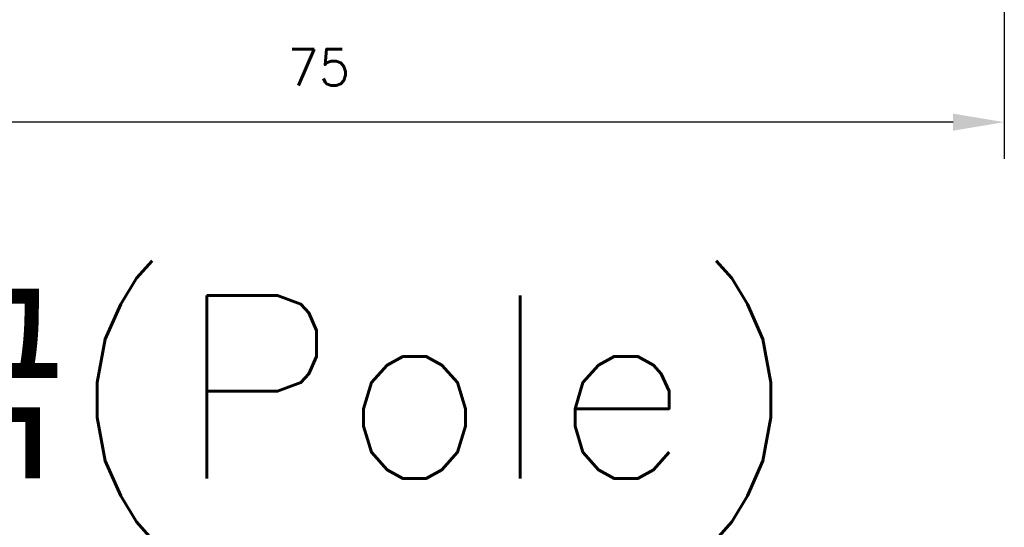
# Model space of a CAD drawing. Extents: x -417 to 993, y -1918 to 617.
# Tile 14 of 25: x 512 to 566, y 384 to 412. Entities that reach past the tile are written whole.
import ezdxf

# ---------------------------------------------------------------- set-up
doc = ezdxf.new("R2010")
doc.units = 0
doc.header["$MEASUREMENT"] = 0
doc.layers.add('di', color=3, linetype='CONTINUOUS')
doc.styles.add('KIM', font='ROMANS.shx', dxfattribs={"height": 5, "bigfont": 'GSG1.shx'})
doc.styles.get("Standard").update_dxf_attribs({"font": 'romans.shx', "height": 2, "bigfont": 'hgs.shx'})
doc.dimstyles.new('STANDARD$0', dxfattribs={"dimtxt": 5, "dimasz": 5, "dimexe": 1, "dimexo": 2, "dimgap": 2, "dimtad": 1, "dimdec": 4, "dimzin": 12, "dimdsep": 46, "dimtxsty": 'KIM', "dimcen": -1, "dimdle": 0.1, "dimadec": 0, "dimazin": 0, "dimtfac": 1, "dimtdec": 4, "dimtmove": 0, "dimatfit": 3, "dimfxl": 0, "dimtolj": 1, "dimtzin": 0, "dimarcsym": 0})

# ---------------------------------------------------------------- blocks, each defined once
blk = doc.blocks.new('*D1069')
at = {"layer": 'di'}
for p, q in [((491.009, 435.494), (491.009, 404.638)), ((566.009, 435.394), (566.009, 404.638)), ((563.209, 406.638), (493.809, 406.638))]:
    blk.add_line(p, q, dxfattribs=at)
for points in [[(493.809, 407.104), (493.809, 406.171), (491.009, 406.638)], [(563.209, 407.104), (563.209, 406.171), (566.009, 406.638)]]:
    blk.add_solid(points, dxfattribs=at)
at = {"layer": 'di', "insert": (528.499, 409.638), "char_height": 2, "attachment_point": 5}
blk.add_mtext('\\A1;75', dxfattribs=at)

msp = doc.modelspace()

# ---------------------------------------------------------------- texts
at = {"layer": 'di', "insert": (497.351, 397.156), "char_height": 10, "width": 116.39597, "attachment_point": 1}
msp.add_mtext('{\\Fromans,hgs|c129;3극(Pole)}', dxfattribs=at)

# ---------------------------------------------------------------- dimensions: what is measured, and where the dimension line sits
at = {"layer": 'di'}
dim = msp.add_linear_dim(base=(491.009, 406.638), p1=(566.009, 437.394), p2=(491.009, 437.494), dimstyle='STANDARD$0', override={"dimtxt": 3, "dimasz": 2.8, "dimexe": 2, "dimdec": 2, "dimzin": 8, "dimtxsty": 'Standard', "dimcen": 0, "dimclrd": 256, "dimclre": 256, "dimclrt": 256, "dimadec": 2, "dimazin": 2, "dimtfac": 0.6, "dimtdec": 2, "dimtzin": 8, "dimlwd": 65535, "dimlwe": 65535, "dimarcsym": 1}, dxfattribs=at)
dim.commit()
dim.dimension.update_dxf_attribs({"geometry": '*D1069', "text_midpoint": (528.499, 406.638), "dimtype": 160})

doc.saveas('drawing.dxf')
